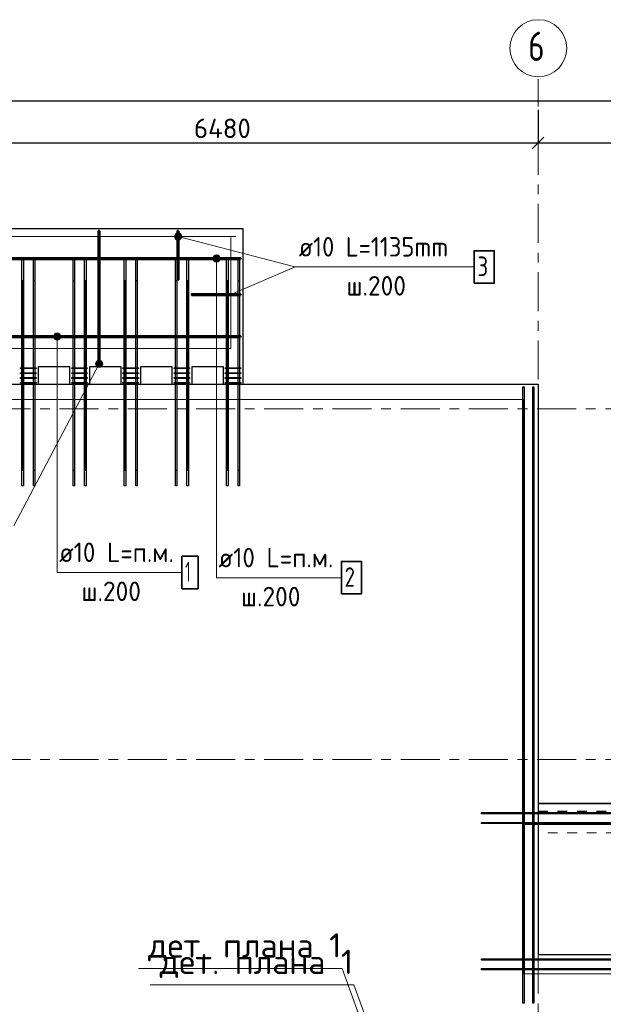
# Model space of a CAD drawing. Header units: metres. Extents: x -38 to 100, y -15 to 21.
# Tile 16 of 246: x 14 to 20, y 10 to 20. Entities that reach past the tile are written whole.
import ezdxf

# ---------------------------------------------------------------- set-up
doc = ezdxf.new("R2010")
doc.units = ezdxf.units.M
doc.header["$PDMODE"] = 65
for name, pattern in [('______11', [0.5, 0.4, -0.05, 0, -0.05]), ('______2', [0.0405, 0.03, -0.0105]), ('______3', [0.5, 0.4, -0.1]), ('______5', [1.1, 0.8, -0.1, 0.1, -0.1])]:
    doc.linetypes.add(name, pattern=pattern)
for name, color, linetype, lineweight in [('XR$1$Осевая линия (1)', 7, '______5', 13), ('XR$1$Размерная линия (1)', 7, 'Continuous', 13), ('XR$5$Арм. стержнями верхней зоны', 180, 'Continuous', 35), ('XR$5$Арм. стержнями нижней зоны', 180, 'Continuous', 35), ('XR$5$Арм.стержн. Арматура края', 96, 'Continuous', 35), ('XR$5$Арм.стержн. Доп. арматура', 180, 'Continuous', 35), ('XR$5$Арм.стержн. Хомут', 240, 'Continuous', 35), ('XR$5$Арм.стержн.горизонт. 1', 180, 'Continuous', 35), ('XR$5$Арм.стержн.горизонт. 2', 202, 'Continuous', 35), ('XR$5$Балка (1)', 7, '______3', 13), ('XR$5$Общий слой (1)_1', 7, 'Continuous', 13), ('XR$5$Перекрытие (1)', 7, 'Continuous', 35), ('XR$5$Текст_ общее_1', 7, 'Continuous', 13), ('XR$7$Арм.стержн. Доп. арматура', 180, 'Continuous', 35), ('XR$7$Общий слой (1)_1', 7, 'Continuous', 13), ('XR$7$Перекрытие (1)', 7, 'Continuous', 35), ('XR$7$Текст_ общее_1', 7, 'Continuous', 13)]:
    doc.layers.add(name, color=color, linetype=linetype, lineweight=lineweight)
doc.styles.add('ISOCPEUR', font='txt')
doc.dimstyles.new('DIMSTYLE_3', dxfattribs={"dimtxt": 0.2, "dimasz": 0.2, "dimexe": 0, "dimexo": 0, "dimgap": 0.1, "dimtad": 2, "dimdec": 0, "dimlfac": 1000, "dimrnd": 5, "dimzin": 12, "dimdsep": 46, "dimtxsty": 'ISOCPEUR', "dimblk1": 'ALL_ML_STRICH', "dimblk2": 'ALL_ML_STRICH', "dimsah": 1, "dimcen": 0, "dimclrd": 7, "dimclre": 256, "dimclrt": 7, "dimadec": 0, "dimazin": 0, "dimtfac": 1, "dimtdec": 0, "dimtix": 1, "dimtmove": 2, "dimatfit": 3, "dimfxl": 0, "dimtzin": 0, "dimlwd": 0, "dimlwe": -3, "dimarcsym": 0})

# ---------------------------------------------------------------- blocks, each defined once
blk = doc.blocks.new('ALL_ML_STRICH')
at = {"color": 0, "linetype": 'ByBlock', "lineweight": -2}
for p, q in [((-1, 0), (0.5, 0)), ((-0.3, -0.3), (0.3, 0.3)), ((0, -0.5), (0, 0.5))]:
    blk.add_line(p, q, dxfattribs=at)
blk = doc.blocks.new('*D10')
at = {"layer": 'DEFPOINTS', "color": 7, "linetype": 'Continuous', "lineweight": 13, "transparency": 33554687}
for p in [(0.5, 19.557), (0.5, 19.377), (61.6, 17.12)]:
    blk.add_point(p, dxfattribs=at)
at = {"layer": 'XR$1$Размерная линия (1)', "color": 9, "linetype": 'Continuous', "lineweight": -2, "true_color": 0xc7c7c7, "transparency": 33554687}
for p, q in [((0.5, 19.357), (0.5, 19.557)), ((61.6, 17.14), (61.6, 19.557))]:
    blk.add_line(p, q, dxfattribs=at)
at = {"layer": 'XR$1$Размерная линия (1)', "color": 7, "linetype": 'Continuous', "lineweight": -2, "transparency": 33554687}
blk.add_line((0.5, 19.557), (61.6, 19.557), dxfattribs=at)
at = {"layer": 'XR$1$Размерная линия (1)', "color": 7, "linetype": 'Continuous', "lineweight": 13, "transparency": 33554687, "xscale": 0.2, "yscale": 0.2, "zscale": 0.2, "rotation": 180}
blk.add_blockref('ALL_ML_STRICH', (0.5, 19.557), dxfattribs=at)
at = {"layer": 'XR$1$Размерная линия (1)', "color": 7, "linetype": 'Continuous', "lineweight": 13, "transparency": 33554687, "xscale": 0.2, "yscale": 0.2, "zscale": 0.2}
blk.add_blockref('ALL_ML_STRICH', (61.6, 19.557), dxfattribs=at)
at = {"layer": 'XR$1$Размерная линия (1)', "color": 7, "linetype": 'Continuous', "lineweight": 13, "transparency": 33554687, "insert": (31.1, 19.707), "char_height": 0.2, "width": 1, "attachment_point": 5, "style": 'ISOCPEUR'}
blk.add_mtext('\\A1;{61100}', dxfattribs=at)
blk = doc.blocks.new('*D28')
at = {"layer": 'DEFPOINTS', "color": 7, "linetype": 'Continuous', "lineweight": 13, "transparency": 33554687}
for p in [(19.08, 19.487), (12.6, 19.126), (12.6, 19.061)]:
    blk.add_point(p, dxfattribs=at)
at = {"layer": 'XR$1$Размерная линия (1)', "color": 9, "linetype": 'Continuous', "lineweight": -2, "true_color": 0xc7c7c7, "transparency": 33554687}
for p, q in [((19.08, 19.467), (19.08, 19.126)), ((12.6, 19.081), (12.6, 19.126))]:
    blk.add_line(p, q, dxfattribs=at)
at = {"layer": 'XR$1$Размерная линия (1)', "color": 7, "linetype": 'Continuous', "lineweight": -2, "transparency": 33554687}
blk.add_line((12.6, 19.126), (19.08, 19.126), dxfattribs=at)
at = {"layer": 'XR$1$Размерная линия (1)', "color": 7, "linetype": 'Continuous', "lineweight": 13, "transparency": 33554687, "xscale": 0.2, "yscale": 0.2, "zscale": 0.2, "rotation": 180}
blk.add_blockref('ALL_ML_STRICH', (12.6, 19.126), dxfattribs=at)
at = {"layer": 'XR$1$Размерная линия (1)', "color": 7, "linetype": 'Continuous', "lineweight": 13, "transparency": 33554687, "xscale": 0.2, "yscale": 0.2, "zscale": 0.2}
blk.add_blockref('ALL_ML_STRICH', (19.08, 19.126), dxfattribs=at)
at = {"layer": 'XR$1$Размерная линия (1)', "color": 7, "linetype": 'Continuous', "lineweight": 13, "transparency": 33554687, "insert": (15.84, 19.276), "char_height": 0.2, "width": 0.8, "attachment_point": 5, "style": 'ISOCPEUR'}
blk.add_mtext('\\A1;{6480}', dxfattribs=at)
blk = doc.blocks.new('*D29')
at = {"layer": 'DEFPOINTS', "color": 7, "linetype": 'Continuous', "lineweight": 13, "transparency": 33554687}
for p in [(19.08, 19.487), (21.68, 19.379), (19.08, 19.126)]:
    blk.add_point(p, dxfattribs=at)
at = {"layer": 'XR$1$Размерная линия (1)', "color": 9, "linetype": 'Continuous', "lineweight": -2, "true_color": 0xc7c7c7, "transparency": 33554687}
for p, q in [((19.08, 19.467), (19.08, 19.126)), ((21.68, 19.359), (21.68, 19.126))]:
    blk.add_line(p, q, dxfattribs=at)
at = {"layer": 'XR$1$Размерная линия (1)', "color": 7, "linetype": 'Continuous', "lineweight": -2, "transparency": 33554687}
blk.add_line((19.08, 19.126), (21.68, 19.126), dxfattribs=at)
at = {"layer": 'XR$1$Размерная линия (1)', "color": 7, "linetype": 'Continuous', "lineweight": 13, "transparency": 33554687, "xscale": 0.2, "yscale": 0.2, "zscale": 0.2, "rotation": 180}
blk.add_blockref('ALL_ML_STRICH', (19.08, 19.126), dxfattribs=at)
at = {"layer": 'XR$1$Размерная линия (1)', "color": 7, "linetype": 'Continuous', "lineweight": 13, "transparency": 33554687, "xscale": 0.2, "yscale": 0.2, "zscale": 0.2}
blk.add_blockref('ALL_ML_STRICH', (21.68, 19.126), dxfattribs=at)
at = {"layer": 'XR$1$Размерная линия (1)', "color": 7, "linetype": 'Continuous', "lineweight": 13, "transparency": 33554687, "insert": (20.39, 19.276), "char_height": 0.2, "width": 0.8, "attachment_point": 5, "style": 'ISOCPEUR'}
blk.add_mtext('\\A1;{2600}', dxfattribs=at)

msp = doc.modelspace()

# ---------------------------------------------------------------- hatches: boundary and pattern name
at = {"layer": 'XR$5$Арм. стержнями верхней зоны', "linetype": 'Continuous', "lineweight": 13, "transparency": 33554687}
for points in [[(15.7432, 17.9402), (15.8182, 17.9402), (15.813, 17.959)], [(15.7432, 17.9402), (15.813, 17.959), (15.7485, 17.959)], [(15.7485, 17.9215), (15.8182, 17.9402), (15.7432, 17.9402)], [(15.7485, 17.959), (15.813, 17.959), (15.7995, 17.9725)], [(15.7485, 17.959), (15.7995, 17.9725), (15.762, 17.9725)], [(15.7485, 17.9215), (15.813, 17.9215), (15.8182, 17.9402)], [(15.762, 17.908), (15.813, 17.9215), (15.7485, 17.9215)], [(15.762, 17.9725), (15.7995, 17.9725), (15.7807, 17.9777)], [(15.762, 17.908), (15.7995, 17.908), (15.813, 17.9215)], [(15.7995, 17.908), (15.762, 17.908), (15.7807, 17.9027)]]:
    msp.add_hatch(color=7, dxfattribs=at).paths.add_polyline_path(points)
at = {"layer": 'XR$5$Арм. стержнями нижней зоны', "linetype": 'Continuous', "lineweight": 13, "transparency": 33554687}
for points in [[(14.1116, 17.159), (14.1761, 17.159), (14.1626, 17.1725)], [(14.1116, 17.159), (14.1626, 17.1725), (14.1251, 17.1725)], [(14.1251, 17.1725), (14.1626, 17.1725), (14.1438, 17.1777)], [(14.1063, 17.1402), (14.1813, 17.1402), (14.1761, 17.159)], [(14.1063, 17.1402), (14.1761, 17.159), (14.1116, 17.159)], [(14.1116, 17.1215), (14.1813, 17.1402), (14.1063, 17.1402)], [(14.1116, 17.1215), (14.1761, 17.1215), (14.1813, 17.1402)], [(14.1251, 17.108), (14.1761, 17.1215), (14.1116, 17.1215)], [(14.1251, 17.108), (14.1626, 17.108), (14.1761, 17.1215)], [(14.1626, 17.108), (14.1251, 17.108), (14.1438, 17.1027)], [(14.5375, 16.8586), (14.608, 16.8428), (14.5416, 16.8777)], [(14.5416, 16.8777), (14.612, 16.8618), (14.5549, 16.8918)], [(14.5416, 16.8777), (14.608, 16.8428), (14.612, 16.8618)], [(14.5549, 16.8918), (14.6064, 16.8801), (14.5732, 16.8975)], [(14.5549, 16.8918), (14.612, 16.8618), (14.6064, 16.8801)], [(14.5732, 16.8975), (14.6064, 16.8801), (14.5922, 16.8934)], [(14.5432, 16.8404), (14.5946, 16.8286), (14.5375, 16.8586)], [(14.5375, 16.8586), (14.5946, 16.8286), (14.608, 16.8428)], [(14.5764, 16.823), (14.5432, 16.8404), (14.5573, 16.827)], [(14.5432, 16.8404), (14.5764, 16.823), (14.5946, 16.8286)]]:
    msp.add_hatch(color=7, dxfattribs=at).paths.add_polyline_path(points)
at = {"layer": 'XR$5$Арм.стержн. Арматура края', "linetype": 'Continuous', "lineweight": 13, "transparency": 33554687}
for points in [[(15.3488, 18.1567), (15.3583, 18.193), (15.3485, 18.1761)], [(15.3585, 18.1402), (15.3583, 18.193), (15.3488, 18.1567)], [(15.3585, 18.1402), (15.3748, 18.2026), (15.3583, 18.193)], [(15.3753, 18.1304), (15.3748, 18.2026), (15.3585, 18.1402)], [(15.3753, 18.1304), (15.3942, 18.203), (15.3748, 18.2026)], [(15.3948, 18.1307), (15.3942, 18.203), (15.3753, 18.1304)], [(15.3948, 18.1307), (15.411, 18.1931), (15.3942, 18.203)], [(15.4112, 18.1404), (15.411, 18.1931), (15.3948, 18.1307)], [(15.4112, 18.1404), (15.4207, 18.1767), (15.411, 18.1931)], [(15.4207, 18.1767), (15.4112, 18.1404), (15.421, 18.1572)]]:
    msp.add_hatch(color=7, dxfattribs=at).paths.add_polyline_path(points)

# ---------------------------------------------------------------- linework, layer by layer
at = {"layer": 'XR$1$Осевая линия (1)', "color": 253, "linetype": '______11', "lineweight": 13, "true_color": 0xa0a0a0, "transparency": 33554687}
for p, q in [((19.08, 7.6), (19.08, 19.78)), ((-2.63, 16.4), (62.6, 16.4)), ((-2.63, 12.8), (62.6, 12.8))]:
    msp.add_line(p, q, dxfattribs=at)
at = {"layer": 'XR$1$Осевая линия (1)', "color": 7, "linetype": 'Continuous', "lineweight": 13, "transparency": 33554687}
msp.add_circle((19.0824, 20.0981), 0.2924, dxfattribs=at)
at = {"layer": 'XR$5$Арм. стержнями верхней зоны', "color": 7, "linetype": 'Continuous', "lineweight": 13, "transparency": 33554687}
for p, q in [((15.7432, 17.9402), (15.7432, 17.9402)), ((15.7807, 17.9777), (15.7807, 17.9777)), ((15.7807, 14.6661), (15.7807, 17.9402)), ((15.7807, 17.9027), (15.7807, 17.9027)), ((15.8182, 17.9402), (15.8182, 17.9402)), ((15.7807, 14.6661), (17.0607, 14.6661))]:
    msp.add_line(p, q, dxfattribs=at)
at = {"layer": 'XR$5$Арм. стержнями верхней зоны', "color": 4, "linetype": 'Continuous', "lineweight": 50, "transparency": 33554687}
msp.add_lwpolyline([(16.0248, 17.9352), (12.7248, 17.9352), (12.7248, 17.9452), (16.0248, 17.9452), (16.0248, 17.9352)], dxfattribs=at)
at = {"layer": 'XR$5$Арм. стержнями верхней зоны', "color": 7, "linetype": 'Continuous', "lineweight": 35, "transparency": 33554687}
msp.add_lwpolyline([(17.0607, 14.4994), (17.2674, 14.4994), (17.2674, 14.8328), (17.0607, 14.8328), (17.0607, 14.4994)], dxfattribs=at)
at = {"layer": 'XR$5$Арм. стержнями верхней зоны', "color": 7, "linetype": 'Continuous', "lineweight": 13, "transparency": 33554687}
msp.add_circle((15.7807, 17.9402), 0.0375, dxfattribs=at)
at = {"layer": 'XR$5$Арм. стержнями нижней зоны', "color": 7, "linetype": 'Continuous', "lineweight": 13, "transparency": 33554687}
for p, q in [((14.1438, 17.1777), (14.1438, 17.1777)), ((14.1063, 17.1402), (14.1063, 17.1402)), ((14.1438, 14.7203), (14.1438, 17.1402)), ((14.1438, 17.1027), (14.1438, 17.1027)), ((14.1813, 17.1402), (14.1813, 17.1402)), ((14.5416, 16.8777), (14.5416, 16.8777)), ((14.5922, 16.8934), (14.5922, 16.8934)), ((13.701, 15.1968), (14.5748, 16.8602)), ((14.5573, 16.827), (14.5573, 16.827)), ((14.608, 16.8428), (14.608, 16.8428)), ((14.1438, 14.7203), (15.4238, 14.7203))]:
    msp.add_line(p, q, dxfattribs=at)
at = {"layer": 'XR$5$Арм. стержнями нижней зоны', "color": 4, "linetype": 'Continuous', "lineweight": 50, "transparency": 33554687}
for points in [[(14.5798, 18.2252), (14.5798, 16.8552), (14.5698, 16.8552), (14.5698, 18.2252), (14.5798, 18.2252)], [(16.0248, 17.1352), (12.7248, 17.1352), (12.7248, 17.1452), (16.0248, 17.1452), (16.0248, 17.1352)]]:
    msp.add_lwpolyline(points, dxfattribs=at)
at = {"layer": 'XR$5$Арм. стержнями нижней зоны', "color": 7, "linetype": 'Continuous', "lineweight": 35, "transparency": 33554687}
msp.add_lwpolyline([(15.4238, 14.5536), (15.5905, 14.5536), (15.5905, 14.887), (15.4238, 14.887), (15.4238, 14.5536)], dxfattribs=at)
at = {"layer": 'XR$5$Арм. стержнями нижней зоны', "color": 7, "linetype": 'Continuous', "lineweight": 13, "transparency": 33554687}
for centre in [(14.1438, 17.1402), (14.5748, 16.8602)]:
    msp.add_circle(centre, 0.0375, dxfattribs=at)
at = {"layer": 'XR$5$Арм.стержн. Арматура края', "color": 7, "linetype": 'Continuous', "lineweight": 13, "transparency": 33554687}
for p, q in [((15.3942, 18.203), (15.3942, 18.203)), ((15.3485, 18.1761), (15.3485, 18.1761)), ((15.3753, 18.1304), (15.3753, 18.1304)), ((16.5836, 17.854), (15.3848, 18.1667)), ((15.421, 18.1572), (15.421, 18.1572)), ((16.5836, 17.854), (18.4236, 17.854))]:
    msp.add_line(p, q, dxfattribs=at)
at = {"layer": 'XR$5$Арм.стержн. Арматура края', "color": 4, "linetype": 'Continuous', "lineweight": 50, "transparency": 33554687}
for points in [[(15.3898, 18.2252), (15.3898, 17.7252), (15.3798, 17.7252), (15.3798, 18.2252), (15.3898, 18.2252)], [(16.0248, 17.5652), (15.5248, 17.5652), (15.5248, 17.5752), (16.0248, 17.5752), (16.0248, 17.5652)]]:
    msp.add_lwpolyline(points, dxfattribs=at)
at = {"layer": 'XR$5$Арм.стержн. Арматура края', "color": 7, "linetype": 'Continuous', "lineweight": 35, "transparency": 33554687}
msp.add_lwpolyline([(18.4236, 17.6874), (18.6303, 17.6874), (18.6303, 18.0207), (18.4236, 18.0207), (18.4236, 17.6874)], dxfattribs=at)
at = {"layer": 'XR$5$Арм.стержн. Арматура края', "color": 7, "linetype": 'Continuous', "lineweight": 13, "transparency": 33554687}
msp.add_circle((15.3848, 18.1667), 0.0375, dxfattribs=at)
at = {"layer": 'XR$5$Арм.стержн. Доп. арматура', "color": 34, "linetype": 'Continuous', "lineweight": 25, "transparency": 33554687}
for points in [[(18.9244, 11.7203), (18.9244, 16.6252), (18.9364, 16.6252), (18.9364, 11.7203), (18.9244, 11.7203)], [(18.9244, 11.7203), (18.9244, 16.6252), (18.9364, 16.6252), (18.9364, 11.7203), (18.9244, 11.7203)], [(19.0244, 11.7203), (19.0244, 16.6252), (19.0364, 16.6252), (19.0364, 11.7203), (19.0244, 11.7203)], [(19.0244, 11.7203), (19.0244, 16.6252), (19.0364, 16.6252), (19.0364, 11.7203), (19.0244, 11.7203)], [(18.5, 12.2567), (21.855, 12.2566), (21.855, 12.2446), (18.5, 12.2447), (18.5, 12.2567)], [(18.5, 12.2567), (21.855, 12.2566), (21.855, 12.2446), (18.5, 12.2447), (18.5, 12.2567)], [(18.5, 12.1567), (21.855, 12.1566), (21.855, 12.1446), (18.5, 12.1447), (18.5, 12.1567)], [(18.5, 12.1567), (21.855, 12.1566), (21.855, 12.1446), (18.5, 12.1447), (18.5, 12.1567)]]:
    msp.add_lwpolyline(points, dxfattribs=at)
at = {"layer": 'XR$5$Арм.стержн. Хомут', "color": 40, "linetype": 'Continuous', "lineweight": 25, "transparency": 33554687}
for points in [[(13.7698, 16.8192), (13.9278, 16.8192), (13.9278, 16.8112), (13.7698, 16.8112), (13.7698, 16.8192)], [(13.7698, 16.7692), (13.9278, 16.7692), (13.9278, 16.7612), (13.7698, 16.7612), (13.7698, 16.7692)], [(14.2948, 16.8192), (14.4528, 16.8192), (14.4528, 16.8112), (14.2948, 16.8112), (14.2948, 16.8192)], [(14.2948, 16.7692), (14.4528, 16.7692), (14.4528, 16.7612), (14.2948, 16.7612), (14.2948, 16.7692)], [(14.8198, 16.8192), (14.9778, 16.8192), (14.9778, 16.8112), (14.8198, 16.8112), (14.8198, 16.8192)], [(14.8198, 16.7692), (14.9778, 16.7692), (14.9778, 16.7612), (14.8198, 16.7612), (14.8198, 16.7692)], [(15.3448, 16.8192), (15.5028, 16.8192), (15.5028, 16.8112), (15.3448, 16.8112), (15.3448, 16.8192)], [(15.3448, 16.7692), (15.5028, 16.7692), (15.5028, 16.7612), (15.3448, 16.7612), (15.3448, 16.7692)], [(15.8698, 16.8192), (16.0278, 16.8192), (16.0278, 16.8112), (15.8698, 16.8112), (15.8698, 16.8192)], [(15.8698, 16.7692), (16.0278, 16.7692), (16.0278, 16.7612), (15.8698, 16.7612), (15.8698, 16.7692)], [(13.7698, 16.7192), (13.9278, 16.7192), (13.9278, 16.7112), (13.7698, 16.7112), (13.7698, 16.7192)], [(13.7698, 16.6692), (13.9278, 16.6692), (13.9278, 16.6612), (13.7698, 16.6612), (13.7698, 16.6692)], [(14.2948, 16.7192), (14.4528, 16.7192), (14.4528, 16.7112), (14.2948, 16.7112), (14.2948, 16.7192)], [(14.2948, 16.6692), (14.4528, 16.6692), (14.4528, 16.6612), (14.2948, 16.6612), (14.2948, 16.6692)], [(14.8198, 16.7192), (14.9778, 16.7192), (14.9778, 16.7112), (14.8198, 16.7112), (14.8198, 16.7192)], [(14.8198, 16.6692), (14.9778, 16.6692), (14.9778, 16.6612), (14.8198, 16.6612), (14.8198, 16.6692)], [(15.3448, 16.7192), (15.5028, 16.7192), (15.5028, 16.7112), (15.3448, 16.7112), (15.3448, 16.7192)], [(15.3448, 16.6692), (15.5028, 16.6692), (15.5028, 16.6612), (15.3448, 16.6612), (15.3448, 16.6692)], [(15.8698, 16.7192), (16.0278, 16.7192), (16.0278, 16.7112), (15.8698, 16.7112), (15.8698, 16.7192)], [(15.8698, 16.6692), (16.0278, 16.6692), (16.0278, 16.6612), (15.8698, 16.6612), (15.8698, 16.6692)]]:
    msp.add_lwpolyline(points, dxfattribs=at)
at = {"layer": 'XR$5$Арм.стержн.горизонт. 1', "color": 7, "linetype": 'Continuous', "lineweight": 25, "transparency": 33554687}
for points in [[(13.7828, 15.6102), (13.7828, 17.9502), (13.7988, 17.9502), (13.7988, 15.6102), (13.7828, 15.6102)], [(13.9008, 15.6102), (13.9008, 17.9502), (13.9168, 17.9502), (13.9168, 15.6102), (13.9008, 15.6102)], [(14.3078, 15.6102), (14.3078, 17.9502), (14.3238, 17.9502), (14.3238, 15.6102), (14.3078, 15.6102)], [(14.4258, 15.6102), (14.4258, 17.9502), (14.4418, 17.9502), (14.4418, 15.6102), (14.4258, 15.6102)], [(14.8328, 15.6102), (14.8328, 17.9502), (14.8488, 17.9502), (14.8488, 15.6102), (14.8328, 15.6102)], [(14.9508, 15.6102), (14.9508, 17.9502), (14.9668, 17.9502), (14.9668, 15.6102), (14.9508, 15.6102)], [(15.3578, 15.6102), (15.3578, 17.9502), (15.3738, 17.9502), (15.3738, 15.6102), (15.3578, 15.6102)], [(15.4758, 15.6102), (15.4758, 17.9502), (15.4918, 17.9502), (15.4918, 15.6102), (15.4758, 15.6102)], [(15.8828, 15.6102), (15.8828, 17.9502), (15.8988, 17.9502), (15.8988, 15.6102), (15.8828, 15.6102)], [(16.0008, 15.6102), (16.0008, 17.9502), (16.0168, 17.9502), (16.0168, 15.6102), (16.0008, 15.6102)]]:
    msp.add_lwpolyline(points, dxfattribs=at)
at = {"layer": 'XR$5$Арм.стержн.горизонт. 2', "color": 34, "linetype": 'Continuous', "lineweight": 25, "transparency": 33554687}
for points in [[(13.7968, 17.7152), (13.7968, 15.7652), (13.7848, 15.7652), (13.7848, 17.7152), (13.7968, 17.7152)], [(13.9148, 17.7152), (13.9148, 15.7652), (13.9028, 15.7652), (13.9028, 17.7152), (13.9148, 17.7152)], [(14.3218, 17.7152), (14.3218, 15.7652), (14.3098, 15.7652), (14.3098, 17.7152), (14.3218, 17.7152)], [(14.4398, 17.7152), (14.4398, 15.7652), (14.4278, 15.7652), (14.4278, 17.7152), (14.4398, 17.7152)], [(14.8468, 17.7152), (14.8468, 15.7652), (14.8348, 15.7652), (14.8348, 17.7152), (14.8468, 17.7152)], [(14.9648, 17.7152), (14.9648, 15.7652), (14.9528, 15.7652), (14.9528, 17.7152), (14.9648, 17.7152)], [(15.3718, 17.7152), (15.3718, 15.7652), (15.3598, 15.7652), (15.3598, 17.7152), (15.3718, 17.7152)], [(15.4898, 17.7152), (15.4898, 15.7652), (15.4778, 15.7652), (15.4778, 17.7152), (15.4898, 17.7152)], [(15.8968, 17.7152), (15.8968, 15.7652), (15.8848, 15.7652), (15.8848, 17.7152), (15.8968, 17.7152)], [(16.0148, 17.7152), (16.0148, 15.7652), (16.0028, 15.7652), (16.0028, 17.7152), (16.0148, 17.7152)]]:
    msp.add_lwpolyline(points, dxfattribs=at)
at = {"layer": 'XR$5$Балка (1)', "color": 7, "linetype": '______2', "lineweight": 25, "transparency": 33554687}
msp.add_line((19.0799, 12.2702), (20.1499, 12.2702), dxfattribs=at)
at = {"layer": 'XR$5$Общий слой (1)_1', "color": 7, "linetype": 'Continuous', "lineweight": 13, "transparency": 33554687}
msp.add_line((15.9269, 17.5702), (16.58, 17.8523), dxfattribs=at)
for points in [[(15.9269, 18.1567), (15.9269, 17.0167), (12.8269, 17.0167), (12.8269, 18.1667), (15.9769, 18.1667)], [(0.4913, -0.2255), (0.4913, 16.4945), (18.9313, 16.4945), (18.9313, 12.1345), (21.7613, 12.1345), (21.7613, 11.6345), (23.8313, 11.6345), (23.8313, 16.5045), (32.4113, 16.5045), (32.4113, 9.0745)], [(17.3099, 9.9951), (17.0694, 10.6585), (14.9794, 10.6585)]]:
    msp.add_lwpolyline(points, dxfattribs=at)
at = {"layer": 'XR$5$Перекрытие (1)', "color": 7, "linetype": 'Continuous', "lineweight": 25, "transparency": 33554687}
for p, q in [((12.6998, 18.2502), (16.0498, 18.2502)), ((16.0498, 18.2502), (16.0498, 16.8302)), ((14.2748, 16.8302), (13.9498, 16.8302)), ((13.9498, 16.8302), (13.9498, 16.6502)), ((14.2748, 16.6502), (14.2748, 16.8302)), ((14.4748, 16.8302), (14.4748, 16.6502)), ((14.7998, 16.8302), (14.4748, 16.8302)), ((14.7998, 16.6502), (14.7998, 16.8302)), ((14.9998, 16.8302), (14.9998, 16.6502)), ((15.3248, 16.8302), (14.9998, 16.8302)), ((15.3248, 16.6502), (15.3248, 16.8302)), ((15.5248, 16.8302), (15.5248, 16.6502)), ((15.8498, 16.8302), (15.5248, 16.8302)), ((15.8498, 16.6502), (15.8498, 16.8302)), ((16.0498, 16.8302), (16.0498, 16.6502)), ((13.9498, 16.6502), (14.2748, 16.6502)), ((14.4748, 16.6502), (14.7998, 16.6502)), ((14.9998, 16.6502), (15.3248, 16.6502)), ((15.5248, 16.6502), (15.8498, 16.6502)), ((16.0498, 16.6502), (19.08, 16.6502)), ((19.08, 16.6502), (19.08, 12.3503)), ((19.0799, 12.3502), (19.0799, 12.2702)), ((20.1499, 12.3502), (19.0799, 12.3502)), ((19.08, 12.3503), (21.88, 12.3503))]:
    msp.add_line(p, q, dxfattribs=at)
at = {"layer": 'XR$5$Перекрытие (1)', "color": 7, "linetype": '______2', "lineweight": 18, "transparency": 33554687}
for p, q in [((19.0799, 12.0502), (19.0799, 12.2702)), ((21.6799, 12.0502), (19.0799, 12.0502))]:
    msp.add_line(p, q, dxfattribs=at)
at = {"layer": 'XR$7$Арм.стержн. Доп. арматура', "color": 34, "linetype": 'Continuous', "lineweight": 25, "transparency": 33554687}
for points in [[(18.9244, 10.3003), (18.9244, 16.6252), (18.9364, 16.6252), (18.9364, 10.3003), (18.9244, 10.3003)], [(18.9244, 10.3003), (18.9244, 16.6252), (18.9364, 16.6252), (18.9364, 10.3003), (18.9244, 10.3003)], [(19.0244, 10.3003), (19.0244, 16.6252), (19.0364, 16.6252), (19.0364, 10.3003), (19.0244, 10.3003)], [(19.0244, 10.3003), (19.0244, 16.6252), (19.0364, 16.6252), (19.0364, 10.3003), (19.0244, 10.3003)], [(18.5, 10.7563), (21.66, 10.7563), (21.66, 10.7443), (18.5, 10.7443), (18.5, 10.7563)], [(18.5, 10.7563), (21.66, 10.7563), (21.66, 10.7443), (18.5, 10.7443), (18.5, 10.7563)], [(18.5, 10.6563), (21.66, 10.6563), (21.66, 10.6443), (18.5, 10.6443), (18.5, 10.6563)], [(18.5, 10.6563), (21.66, 10.6563), (21.66, 10.6443), (18.5, 10.6443), (18.5, 10.6563)]]:
    msp.add_lwpolyline(points, dxfattribs=at)
at = {"layer": 'XR$7$Общий слой (1)_1', "color": 7, "linetype": 'Continuous', "lineweight": 13, "transparency": 33554687}
for points in [[(0.4913, -0.2255), (0.4913, 16.4945), (18.9313, 16.4945), (18.9313, 10.6045), (21.5013, 10.6045), (21.5013, 8.7845), (26.3013, 8.7845), (26.3013, 16.5045), (32.4113, 16.5045), (32.4113, 9.0745)], [(17.4301, 9.8259), (17.1896, 10.4893), (15.0996, 10.4893)]]:
    msp.add_lwpolyline(points, dxfattribs=at)
at = {"layer": 'XR$7$Перекрытие (1)', "color": 7, "linetype": 'Continuous', "lineweight": 25, "transparency": 33554687}
for p, q in [((10.8496, 16.6502), (19.08, 16.6502)), ((19.08, 16.6502), (19.08, 10.8003)), ((19.08, 10.8003), (21.68, 10.8003))]:
    msp.add_line(p, q, dxfattribs=at)

# ---------------------------------------------------------------- texts
at = {"layer": 'XR$1$Осевая линия (1)', "color": 7, "linetype": 'Continuous', "lineweight": 13, "transparency": 33554687, "insert": (18.9774, 19.9676), "char_height": 0.3, "width": 0.326407, "attachment_point": 7, "style": 'ISOCPEUR'}
msp.add_mtext('\\W0.78;6', dxfattribs=at)
at = {"layer": 'XR$5$Арм. стержнями верхней зоны', "color": 7, "linetype": 'Continuous', "lineweight": 25, "transparency": 33554687, "char_height": 0.2, "attachment_point": 7, "style": 'ISOCPEUR'}
for s, insert, width in [('\\W0.94;ø10 L=п.м.', (15.8007, 14.7728), 1.333221), ('\\W0.78;2', (17.094, 14.5728), 0.217605), ('\\W0.95;ш.200 ', (16.0307, 14.3728), 0.874664)]:
    msp.add_mtext(s, dxfattribs=dict(at, insert=insert, width=width))
at = {"layer": 'XR$5$Арм. стержнями нижней зоны', "color": 7, "linetype": 'Continuous', "lineweight": 25, "transparency": 33554687, "char_height": 0.2, "attachment_point": 7, "style": 'ISOCPEUR'}
for s, insert, width in [('\\W0.94;ø10 L=п.м.', (14.1638, 14.827), 1.333221), ('\\W0.56;1', (15.4571, 14.627), 0.155556), ('\\W0.95;ш.200 ', (14.3938, 14.427), 0.874664)]:
    msp.add_mtext(s, dxfattribs=dict(at, insert=insert, width=width))
at = {"layer": 'XR$5$Арм.стержн. Арматура края', "color": 7, "linetype": 'Continuous', "lineweight": 25, "transparency": 33554687, "char_height": 0.2, "attachment_point": 7, "style": 'ISOCPEUR'}
for s, insert, width in [('\\W0.92;ø10 L=1135mm ', (16.6236, 17.9607), 1.871128), ('\\W0.78;3', (18.4569, 17.7607), 0.217605), ('\\W0.95;ш.200 ', (17.1136, 17.5607), 0.874664)]:
    msp.add_mtext(s, dxfattribs=dict(at, insert=insert, width=width))
at = {"layer": 'XR$5$Текст_ общее_1', "color": 7, "linetype": 'Continuous', "lineweight": 13, "transparency": 33554687, "insert": (16.0694, 10.8752), "char_height": 0.25, "width": 2.119048, "attachment_point": 5, "style": 'ISOCPEUR'}
msp.add_mtext('\\A1;{\\fISOCPEUR|i0|b0;\\H0.250000;\\W1.000000;\\C7;дет. плана 1}\\P', dxfattribs=at)
at = {"layer": 'XR$7$Текст_ общее_1', "color": 7, "linetype": 'Continuous', "lineweight": 13, "transparency": 33554687, "insert": (16.1896, 10.706), "char_height": 0.25, "width": 2.119048, "attachment_point": 5, "style": 'ISOCPEUR'}
msp.add_mtext('\\A1;{\\fISOCPEUR|i0|b0;\\H0.250000;\\W1.000000;\\C7;дет. плана 1}\\P', dxfattribs=at)

# ---------------------------------------------------------------- dimensions: what is measured, and where the dimension line sits
at = {"layer": 'XR$1$Размерная линия (1)', "color": 7, "linetype": 'Continuous', "lineweight": 13, "transparency": 33554687}
for base, p1, p2, picture, middle in [((61.6, 19.5574), (0.5, 19.3568), (61.6, 17.1397), '*D10', (31.1, 19.7074)), ((19.08, 19.1261), (12.6, 19.0812), (19.08, 19.4674), '*D28', (15.84, 19.2761)), ((21.68, 19.1261), (19.08, 19.4674), (21.68, 19.359), '*D29', (20.39, 19.2761))]:
    dim = msp.add_linear_dim(base=base, p1=p1, p2=p2, dimstyle='DIMSTYLE_3', override={"dimpost": '<>', "dimclrd": 7, "dimclre": 9, "dimclrt": 7, "dimlwd": 0, "dimlwe": 65533}, dxfattribs=at)
    dim.commit()
    dim.dimension.update_dxf_attribs({"geometry": picture, "text_midpoint": middle, "dimtype": 160})

doc.saveas('drawing.dxf')
